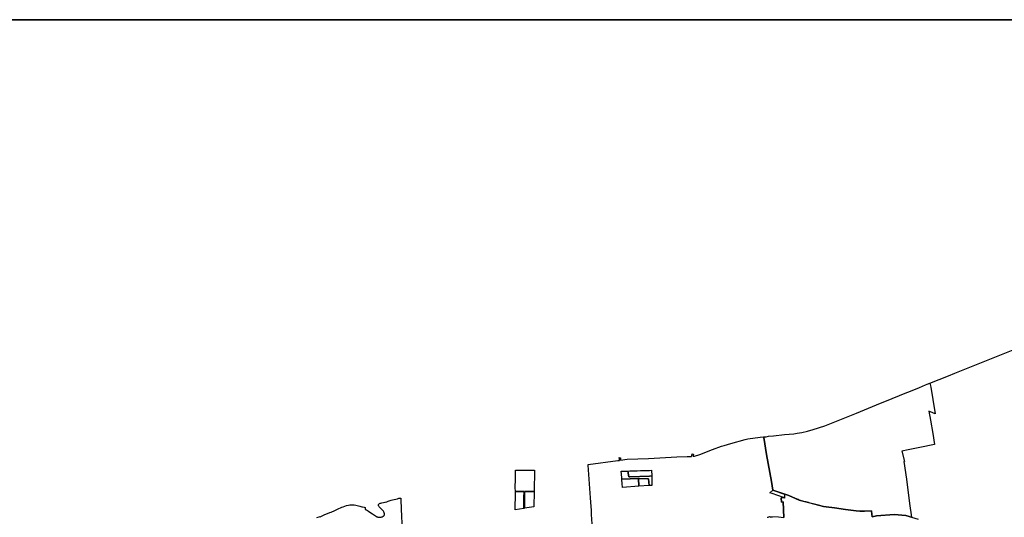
# Model space of a CAD drawing. Header units: metres. Extents: x 578835 to 593571, y 248557 to 255108.
# Tile 12 of 251: x 579613 to 579819, y 249251 to 249355. Entities that reach past the tile are written whole.
import ezdxf

# ---------------------------------------------------------------- set-up
doc = ezdxf.new("R2010")
doc.units = ezdxf.units.M
doc.layers.add('présentation - une seule planche', color=7, linetype='Continuous')

msp = doc.modelspace()

# ---------------------------------------------------------------- linework, layer by layer
at = {"layer": 'présentation - une seule planche'}
for points in [[(580032.17, 249354.95), (579487.34, 249354.95), (579487.34, 249054.38), (580032.17, 249054.38)], [(579803.61, 249278.98), (579803.76, 249278.14), (579804.2, 249275.57), (579804.72, 249272.55), (579804.52, 249272.63), (579804.36, 249272.7), (579804.18, 249272.78), (579803.36, 249273.12), (579803.7, 249271.21), (579804.19, 249268.42), (579804.53, 249266.16), (579801.51, 249265.53), (579799.07, 249265.05), (579797.74, 249264.78), (579798.31, 249262.63), (579798.18, 249262.61), (579798.67, 249258.89), (579799.34, 249253.85), (579799.72, 249250.99), (579799.28, 249251.12), (579798.57, 249251.34), (579796.11, 249251.53), (579792.42, 249251.25), (579791.56, 249251.01), (579791.47, 249251.6), (579791.43, 249251.93), (579791.42, 249251.98), (579791.37, 249252.31), (579789.95, 249252.21), (579788.98, 249252.22), (579788.19, 249252.29), (579785.95, 249252.57), (579783.66, 249252.88), (579781.95, 249253.1), (579781.39, 249253.2), (579780.35, 249253.46), (579779.23, 249253.74), (579778.56, 249253.91), (579778.22, 249254), (579777.65, 249254.15), (579777.5, 249254.19), (579776.31, 249254.54), (579776.07, 249254.64), (579775.51, 249254.87), (579774.1, 249255.47), (579770.79, 249256.63), (579770.48, 249258.4), (579769.47, 249264.09), (579768.87, 249267.6), (579768.85, 249267.72), (579769.39, 249267.78), (579769.9, 249267.86), (579770.93, 249267.97), (579773.22, 249268.21), (579775.14, 249268.41), (579775.88, 249268.51), (579776.84, 249268.67), (579778.01, 249268.95), (579779.19, 249269.29), (579781.65, 249270.03), (579783.73, 249270.87), (579788.29, 249272.72), (579792.46, 249274.42), (579795.7, 249275.75), (579798.78, 249277.01), (579799.2, 249277.18), (579801.39, 249278.08), (579802.68, 249278.6), (579803.01, 249278.74)], [(579720.89, 249256.3), (579718.9, 249256.3), (579718.9, 249256.13), (579718.91, 249255.87), (579718.87, 249252.97), (579718.89, 249252.81), (579718.75, 249252.79), (579718.78, 249254.55), (579718.79, 249255.52), (579718.8, 249255.89), (579718.76, 249256.3), (579716.99, 249256.3), (579716.98, 249257.13), (579716.99, 249258.93), (579717.03, 249260.76), (579720.82, 249260.77), (579720.97, 249260.77)], [(579745.47, 249259.59), (579745.51, 249257.6), (579744.97, 249257.57), (579744.82, 249258.96), (579742.69, 249259.04), (579739.24, 249258.94), (579739.22, 249259.28), (579739.12, 249260.56), (579739.28, 249260.56), (579739.91, 249260.58), (579740.46, 249260.6), (579740.46, 249260.6), (579740.72, 249259.42), (579740.92, 249259.4), (579745.02, 249259.54)], [(579745.45, 249260.76), (579745.47, 249259.59), (579745.02, 249259.54), (579740.92, 249259.4), (579740.72, 249259.42), (579740.46, 249260.6), (579740.89, 249260.62), (579741.52, 249260.63), (579742.15, 249260.64), (579742.47, 249260.66), (579743.1, 249260.69), (579743.73, 249260.71), (579744.36, 249260.72), (579744.98, 249260.74)], [(579742.69, 249259.04), (579742.76, 249257.42), (579739.35, 249257.19), (579739.28, 249258.02), (579739.25, 249258.74), (579739.24, 249258.94)], [(579744.82, 249258.96), (579744.97, 249257.57), (579742.76, 249257.42), (579742.69, 249259.04)], [(579716.99, 249256.3), (579718.76, 249256.3), (579718.8, 249255.89), (579718.79, 249255.52), (579718.78, 249254.55), (579718.75, 249252.79), (579716.96, 249252.52), (579716.99, 249256.05)], [(579718.89, 249252.81), (579718.87, 249252.97), (579718.91, 249255.87), (579718.9, 249256.13), (579718.9, 249256.3), (579720.89, 249256.3), (579720.84, 249253.11)]]:
    msp.add_lwpolyline(points, close=True, dxfattribs=at)
at = {"layer": 'présentation - une seule planche', "ltscale": 0.4}
msp.add_lwpolyline([(579487.34, 249354.95), (580032.17, 249354.95), (580032.17, 249054.38), (579487.34, 249054.38)], close=True, dxfattribs=at)
at = {"layer": 'présentation - une seule planche'}
for points in [[(579803.61, 249278.98), (579803.61, 249278.98), (579803.61, 249278.98), (579807.46, 249280.53), (579808.77, 249281.06), (579821.67, 249286.24), (579821.67, 249286.24), (579821.67, 249286.24)], [(579733.05, 249249.55), (579732.93, 249251.54), (579732.88, 249252.38), (579732.78, 249254.1), (579732.72, 249255.01), (579732.49, 249257.94), (579732.18, 249261.86), (579732.17, 249261.94), (579738.43, 249262.79), (579738.75, 249262.84), (579738.72, 249263.06), (579738.71, 249263.41), (579738.95, 249263.39), (579738.97, 249262.86), (579740.36, 249263.06), (579744.82, 249263.26), (579750.69, 249263.54), (579752.91, 249263.63), (579753.81, 249263.67), (579753.96, 249264.17), (579754.23, 249264.15), (579754.1, 249263.71), (579754.38, 249263.74), (579755.51, 249264.09), (579758.16, 249265.08), (579760.03, 249265.77), (579760.61, 249265.95), (579762.02, 249266.37), (579765.01, 249267.22), (579765.57, 249267.37), (579768.16, 249267.65), (579768.85, 249267.72), (579768.87, 249267.6), (579769.47, 249264.09), (579770.48, 249258.4), (579770.79, 249256.63), (579773.23, 249255.74), (579773.24, 249255.45), (579773.25, 249254.94), (579772.98, 249255.04), (579772.49, 249254.99), (579772.58, 249254.12), (579772.95, 249254.17), (579773.11, 249250.89)], [(579769.73, 249250.81), (579769.75, 249250.99), (579770.17, 249251.09), (579771.97, 249251.01), (579773.11, 249250.89), (579772.95, 249254.17), (579772.58, 249254.12), (579772.49, 249254.99), (579772.98, 249255.04), (579770.64, 249255.88), (579770.13, 249256.06), (579770.79, 249256.63), (579774.1, 249255.47), (579775.51, 249254.87), (579776.31, 249254.54), (579777.65, 249254.15), (579778.22, 249254), (579780.35, 249253.46), (579781.39, 249253.2), (579781.95, 249253.1), (579783.66, 249252.88), (579785.95, 249252.57), (579788.19, 249252.29), (579788.98, 249252.22), (579789.9, 249252.21), (579791.37, 249252.31), (579791.47, 249251.6), (579791.56, 249251.01), (579792.42, 249251.25), (579796.11, 249251.53), (579798.57, 249251.34), (579801.14, 249250.55)], [(579675.49, 249250.91), (579675.97, 249251), (579676.24, 249251.07), (579676.24, 249251.06), (579676.47, 249251.17), (579676.92, 249251.38), (579677.19, 249251.5), (579677.75, 249251.73), (579678.21, 249251.93), (579678.2, 249251.94), (579678.51, 249252.04), (579678.81, 249252.14), (579678.99, 249252.21), (579679.4, 249252.45), (579679.54, 249252.51), (579679.86, 249252.65), (579680.11, 249252.76), (579680.48, 249252.93), (579680.71, 249253.04), (579680.99, 249253.15), (579681.34, 249253.27), (579681.69, 249253.37), (579682.14, 249253.45), (579682.4, 249253.51), (579682.62, 249253.55), (579682.76, 249253.57), (579683.33, 249253.54), (579683.67, 249253.48), (579683.91, 249253.43), (579684.52, 249253.25), (579684.91, 249253.13), (579685.06, 249253.09), (579685.4, 249253.05), (579685.6, 249252.98), (579685.62, 249252.74), (579685.64, 249252.56), (579685.87, 249252.47), (579686.11, 249252.34), (579686.33, 249252.19), (579686.8, 249251.88), (579687.17, 249251.63), (579687.56, 249251.37), (579687.97, 249251.08), (579688.07, 249251.04), (579688.17, 249251), (579688.28, 249250.97), (579688.39, 249250.95), (579688.5, 249250.94), (579688.61, 249250.93), (579688.74, 249250.94), (579688.87, 249250.96), (579688.98, 249250.99), (579689.1, 249251.02), (579689.21, 249251.06), (579689.3, 249251.09), (579689.38, 249251.14), (579689.46, 249251.2), (579689.51, 249251.25), (579689.55, 249251.3), (579689.59, 249251.36), (579689.62, 249251.43), (579689.64, 249251.49), (579689.65, 249251.56), (579689.64, 249251.65), (579689.63, 249251.73), (579689.61, 249251.82), (579689.58, 249251.92), (579689.54, 249252.02), (579689.49, 249252.11), (579689.43, 249252.19), (579689.37, 249252.27), (579689.2, 249252.44), (579688.87, 249252.8), (579688.74, 249252.9), (579688.62, 249253.03), (579688.53, 249253.15), (579688.47, 249253.26), (579688.43, 249253.32), (579688.4, 249253.43), (579688.4, 249253.51), (579688.41, 249253.6), (579688.47, 249253.66), (579688.55, 249253.75), (579688.63, 249253.81), (579688.78, 249253.86), (579688.91, 249253.9), (579689.12, 249253.95), (579689.47, 249254.02), (579689.75, 249254.08), (579689.76, 249254.1), (579690.15, 249254.17), (579690.39, 249254.31), (579690.81, 249254.48), (579691.02, 249254.53), (579691.34, 249254.61), (579691.64, 249254.67), (579692.02, 249254.72), (579692.37, 249254.8), (579692.65, 249254.91), (579693.06, 249254.91), (579693.07, 249254.72), (579693.14, 249252.55), (579693.2, 249251.22), (579693.28, 249249.6)], [(579770.62, 249250.91), (579770.37, 249250.94), (579770.13, 249250.92)]]:
    msp.add_lwpolyline(points, dxfattribs=at)

doc.saveas('drawing.dxf')
